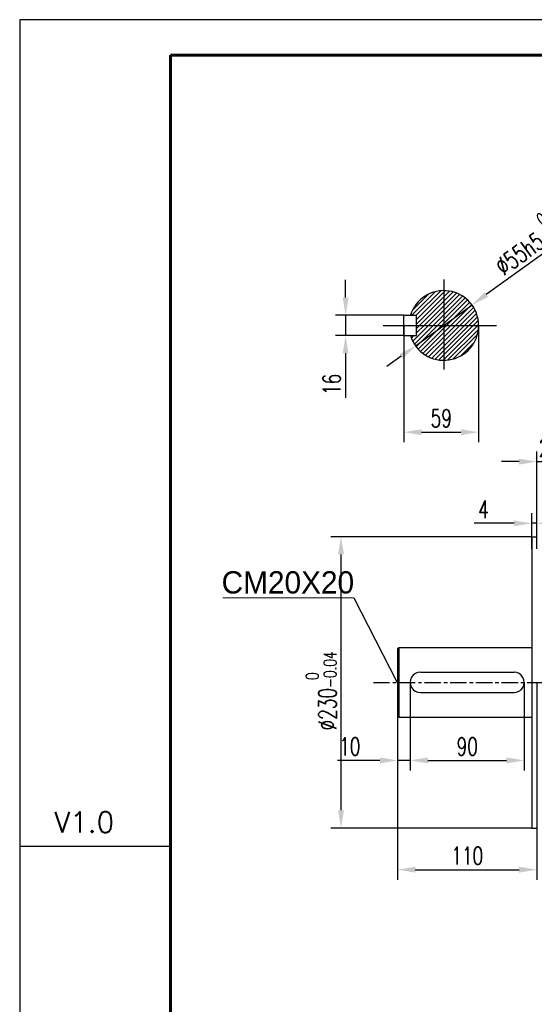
# Model space of a CAD drawing. Header units: inches. Extents: x -11650 to 8431, y -15911 to -4411.
# Tile 2 of 17: x -11650 to -11244, y -15382 to -14605. Entities that reach past the tile are written whole.
import ezdxf

# ---------------------------------------------------------------- set-up
doc = ezdxf.new("R2010")
doc.units = ezdxf.units.IN
doc.header["$MEASUREMENT"] = 0
doc.linetypes.add('CENTERX2', pattern=[20.32, 12.7, -2.54, 2.54, -2.54])
for name, color, linetype in [('图框1', 18, 'Continuous'), ('尺寸线', 7, 'Continuous'), ('细实线', 7, 'Continuous')]:
    doc.layers.add(name, color=color, linetype=linetype)
doc.layers.add('图框2', color=7, linetype='Continuous', lineweight=60)
doc.styles.add('SLDTEXTSTYLE0', font='txt')
doc.styles.add('SLDTEXTSTYLE4', font='txt', dxfattribs={"bigfont": 'bigfont'})
doc.styles.add('wldj', font='txt.shx', dxfattribs={"width": 0.7, "bigfont": 'INTECAD.SHX'})
doc.dimstyles.new('半径标注', dxfattribs={"dimscale": 4, "dimtxt": 3.5, "dimasz": 3.5, "dimexe": 2, "dimexo": 0, "dimgap": 1, "dimtad": 1, "dimdec": 3, "dimdsep": 46, "dimtxsty": 'wldj', "dimcen": 0.09, "dimclrd": 1, "dimclre": 1, "dimclrt": 3, "dimazin": 2, "dimtfac": 0.7, "dimtdec": 3, "dimtmove": 0, "dimatfit": 3, "dimfxl": 1, "dimtzin": 0, "dimarcsym": 0})
pattern_1 = [(45, (2977.2237, -1301.701), (-1.76776695, 1.76776695), [])]

# ---------------------------------------------------------------- blocks, each defined once
blk = doc.blocks.new('*D28')
at = {"color": 1, "lineweight": -2}
for p, q in [((-11245.93, -15022.65), (-11245.93, -14994.52)), ((-11241.93, -15022.65), (-11241.93, -14994.52)), ((-11259.93, -15002.52), (-11291.32, -15002.52)), ((-11241.93, -15002.52), (-11245.93, -15002.52)), ((-11227.93, -15002.52), (-11213.93, -15002.52))]:
    blk.add_line(p, q, dxfattribs=at)
at = {"color": 1}
for points in [[(-11259.93, -15000.18), (-11259.93, -15004.85), (-11245.93, -15002.52)], [(-11227.93, -15000.18), (-11227.93, -15004.85), (-11241.93, -15002.52)]]:
    blk.add_solid(points, dxfattribs=at)
at = {"layer": 'Defpoints', "color": 0}
for p in [(-11241.93, -15002.52), (-11245.93, -15022.65), (-11241.93, -15022.65)]:
    blk.add_point(p, dxfattribs=at)
at = {"color": 3, "insert": (-11284.05, -14991.52), "char_height": 14, "attachment_point": 5, "style": 'wldj'}
blk.add_mtext('4', dxfattribs=at)
blk = doc.blocks.new('*D29')
at = {"color": 1, "lineweight": -2}
for p, q in [((-11351.93, -15128.12), (-11351.93, -15284.03)), ((-11241.93, -15128.12), (-11241.93, -15284.03)), ((-11337.93, -15276.03), (-11255.93, -15276.03))]:
    blk.add_line(p, q, dxfattribs=at)
at = {"color": 1}
for points in [[(-11337.93, -15273.7), (-11337.93, -15278.37), (-11351.93, -15276.03)], [(-11255.93, -15273.7), (-11255.93, -15278.37), (-11241.93, -15276.03)]]:
    blk.add_solid(points, dxfattribs=at)
at = {"layer": 'Defpoints', "color": 0}
for p in [(-11351.93, -15128.12), (-11241.93, -15128.12), (-11241.93, -15276.03)]:
    blk.add_point(p, dxfattribs=at)
at = {"color": 3, "insert": (-11296.93, -15265.03), "char_height": 14, "attachment_point": 5, "style": 'wldj'}
blk.add_mtext('110', dxfattribs=at)
blk = doc.blocks.new('*D24')
at = {"color": 1, "lineweight": -2}
for p, q in [((-11341.93, -15128.12), (-11341.93, -15197.73)), ((-11251.93, -15128.12), (-11251.93, -15197.73)), ((-11327.93, -15189.73), (-11265.93, -15189.73))]:
    blk.add_line(p, q, dxfattribs=at)
at = {"color": 1}
for points in [[(-11327.93, -15187.4), (-11327.93, -15192.07), (-11341.93, -15189.73)], [(-11265.93, -15187.4), (-11265.93, -15192.07), (-11251.93, -15189.73)]]:
    blk.add_solid(points, dxfattribs=at)
at = {"layer": 'Defpoints', "color": 0}
for p in [(-11341.93, -15128.12), (-11251.93, -15128.12), (-11251.93, -15189.73)]:
    blk.add_point(p, dxfattribs=at)
at = {"color": 3, "insert": (-11296.93, -15178.73), "char_height": 14, "attachment_point": 5, "style": 'wldj'}
blk.add_mtext('90', dxfattribs=at)
blk = doc.blocks.new('*D25')
at = {"color": 1, "lineweight": -2}
for p, q in [((-11351.93, -15128.12), (-11351.93, -15197.73)), ((-11341.93, -15128.12), (-11341.93, -15197.73)), ((-11365.93, -15189.73), (-11399.36, -15189.73)), ((-11341.93, -15189.73), (-11351.93, -15189.73)), ((-11327.93, -15189.73), (-11313.93, -15189.73))]:
    blk.add_line(p, q, dxfattribs=at)
at = {"color": 1}
for points in [[(-11365.93, -15187.4), (-11365.93, -15192.07), (-11351.93, -15189.73)], [(-11327.93, -15187.4), (-11327.93, -15192.07), (-11341.93, -15189.73)]]:
    blk.add_solid(points, dxfattribs=at)
at = {"layer": 'Defpoints', "color": 0}
for p in [(-11351.93, -15128.12), (-11341.93, -15128.12), (-11351.93, -15189.73)]:
    blk.add_point(p, dxfattribs=at)
at = {"color": 3, "insert": (-11389.65, -15178.73), "char_height": 14, "attachment_point": 5, "style": 'wldj'}
blk.add_mtext('10', dxfattribs=at)
blk = doc.blocks.new('*D30')
at = {"color": 1, "lineweight": -2}
for p, q in [((-11245.93, -15013.12), (-11404.62, -15013.12)), ((-11396.62, -15027.12), (-11396.62, -15229.12)), ((-11245.93, -15243.12), (-11404.62, -15243.12))]:
    blk.add_line(p, q, dxfattribs=at)
at = {"color": 1}
for points in [[(-11398.95, -15027.12), (-11394.29, -15027.12), (-11396.62, -15013.12)], [(-11398.95, -15229.12), (-11394.29, -15229.12), (-11396.62, -15243.12)]]:
    blk.add_solid(points, dxfattribs=at)
at = {"layer": 'Defpoints', "color": 0}
for p in [(-11245.93, -15013.12), (-11396.62, -15243.12), (-11245.93, -15243.12)]:
    blk.add_point(p, dxfattribs=at)
at = {"color": 3, "insert": (-11412.29, -15134.88), "char_height": 14, "attachment_point": 5, "rotation": 90, "style": 'wldj'}
blk.add_mtext('%%c230{\\H10;\\S 0^ -0.04;}', dxfattribs=at)
blk = doc.blocks.new('*D34')
at = {"color": 1, "lineweight": -2}
for p, q in [((-11199.74, -14762.52), (-11281.83, -14821.93)), ((-11337.72, -14862.38), (-11293.17, -14830.14)), ((-11349.07, -14870.59), (-11360.41, -14878.8))]:
    blk.add_line(p, q, dxfattribs=at)
at = {"color": 1}
for points in [[(-11283.19, -14820.04), (-11280.46, -14823.82), (-11293.17, -14830.14)], [(-11350.43, -14868.7), (-11347.7, -14872.48), (-11337.72, -14862.38)]]:
    blk.add_solid(points, dxfattribs=at)
at = {"layer": 'Defpoints', "color": 0}
for p in [(-11293.17, -14830.14), (-11337.72, -14862.38)]:
    blk.add_point(p, dxfattribs=at)
at = {"color": 3, "insert": (-11244.3, -14775.43), "char_height": 14, "attachment_point": 5, "rotation": 35.89453, "style": 'wldj'}
blk.add_mtext('%%c55h5{\\H10;\\S 0^ -0.013;}', dxfattribs=at)
blk = doc.blocks.new('*D35')
at = {"color": 1, "lineweight": -2}
for p, q in [((-11346.95, -14846.26), (-11346.95, -14938.55)), ((-11287.95, -14846.26), (-11287.95, -14938.55)), ((-11332.95, -14930.55), (-11301.95, -14930.55))]:
    blk.add_line(p, q, dxfattribs=at)
at = {"color": 1}
for points in [[(-11332.95, -14928.22), (-11332.95, -14932.89), (-11346.95, -14930.55)], [(-11301.95, -14928.22), (-11301.95, -14932.89), (-11287.95, -14930.55)]]:
    blk.add_solid(points, dxfattribs=at)
at = {"layer": 'Defpoints', "color": 0}
for p in [(-11346.95, -14846.26), (-11287.95, -14846.26), (-11287.95, -14930.55)]:
    blk.add_point(p, dxfattribs=at)
at = {"color": 3, "insert": (-11317.45, -14919.55), "char_height": 14, "attachment_point": 5, "style": 'wldj'}
blk.add_mtext('59', dxfattribs=at)
blk = doc.blocks.new('*D36')
at = {"color": 1, "lineweight": -2}
for p, q in [((-11392.96, -14824.26), (-11392.96, -14810.26)), ((-11346.95, -14838.26), (-11400.96, -14838.26)), ((-11392.96, -14838.26), (-11392.96, -14854.26)), ((-11346.95, -14854.26), (-11400.96, -14854.26)), ((-11392.96, -14868.26), (-11392.96, -14903.33))]:
    blk.add_line(p, q, dxfattribs=at)
at = {"color": 1}
for points in [[(-11395.3, -14824.26), (-11390.63, -14824.26), (-11392.96, -14838.26)], [(-11395.3, -14868.26), (-11390.63, -14868.26), (-11392.96, -14854.26)]]:
    blk.add_solid(points, dxfattribs=at)
at = {"layer": 'Defpoints', "color": 0}
for p in [(-11346.95, -14838.26), (-11392.96, -14854.26), (-11346.95, -14854.26)]:
    blk.add_point(p, dxfattribs=at)
at = {"color": 3, "insert": (-11403.96, -14892.79), "char_height": 14, "attachment_point": 5, "rotation": 90, "style": 'wldj'}
blk.add_mtext('16', dxfattribs=at)
blk = doc.blocks.new('*D40')
at = {"color": 1, "lineweight": -2}
for p, q in [((-11241.93, -14996.12), (-11241.93, -14945.79)), ((-11221.93, -14996.12), (-11221.93, -14945.79)), ((-11255.93, -14953.79), (-11269.93, -14953.79)), ((-11241.93, -14953.79), (-11221.93, -14953.79)), ((-11207.93, -14953.79), (-11193.93, -14953.79))]:
    blk.add_line(p, q, dxfattribs=at)
at = {"color": 1}
for points in [[(-11255.93, -14951.45), (-11255.93, -14956.12), (-11241.93, -14953.79)], [(-11207.93, -14951.45), (-11207.93, -14956.12), (-11221.93, -14953.79)]]:
    blk.add_solid(points, dxfattribs=at)
at = {"layer": 'Defpoints', "color": 0}
for p in [(-11221.93, -14953.79), (-11241.93, -14996.12), (-11221.93, -14996.12)]:
    blk.add_point(p, dxfattribs=at)
at = {"color": 3, "insert": (-11231.93, -14942.79), "char_height": 14, "attachment_point": 5, "style": 'wldj'}
blk.add_mtext('20', dxfattribs=at)

msp = doc.modelspace()

# ---------------------------------------------------------------- hatches: boundary and pattern name
h = msp.add_hatch()
h.set_pattern_fill('ANSI31', color=256, scale=20, style=0)
h.set_pattern_definition(pattern_1)
h.paths.add_polyline_path([(-11315.446, -14818.7595, 0.33017444), (-11341.7566, -14838.2595), (-11336.946, -14838.2595), (-11336.946, -14846.2595), (-11315.446, -14846.2595)])
h = msp.add_hatch()
h.set_pattern_fill('ANSI31', color=256, scale=20, style=0)
h.set_pattern_definition(pattern_1)
h.paths.add_polyline_path([(-11315.446, -14818.7595), (-11315.446, -14846.2595), (-11287.946, -14846.2595, 0.41421356)])
h = msp.add_hatch()
h.set_pattern_fill('ANSI31', color=256, scale=20, style=0)
h.set_pattern_definition(pattern_1)
h.paths.add_polyline_path([(-11315.446, -14846.2595), (-11336.946, -14846.2595), (-11336.946, -14854.2595), (-11341.7566, -14854.2595, 0.33017444), (-11315.446, -14873.7595)])
h = msp.add_hatch()
h.set_pattern_fill('ANSI31', color=256, scale=20, style=0)
h.set_pattern_definition(pattern_1)
h.paths.add_polyline_path([(-11287.946, -14846.2595), (-11315.446, -14846.2595), (-11315.446, -14873.7595, 0.41421356)])

# ---------------------------------------------------------------- linework, layer by layer
for p, q in [((-11315.446, -14809.9473), (-11315.446, -14881.1185)), ((-11346.946, -14838.2595), (-11336.946, -14838.2595)), ((-11346.946, -14854.2595), (-11346.946, -14838.2595)), ((-11336.946, -14854.2595), (-11336.946, -14838.2595)), ((-11363.29, -14846.2595), (-11273.6944, -14846.2595)), ((-11346.946, -14854.2595), (-11336.946, -14854.2595)), ((-11245.9289, -15013.1191), (-11241.9289, -15013.1191)), ((-11245.9289, -15013.1191), (-11245.9289, -15243.1191)), ((-11351.9289, -15101.6191), (-11350.9289, -15100.6191)), ((-11351.9289, -15101.6191), (-11351.9289, -15154.6191)), ((-11351.9289, -15101.6191), (-11351.9289, -15154.6191)), ((-11350.9289, -15100.6191), (-11245.9289, -15100.6191)), ((-11350.9289, -15100.6191), (-11350.9289, -15155.6191)), ((-11333.9289, -15120.1191), (-11259.9202, -15120.1191)), ((-11333.9289, -15136.1191), (-11259.748, -15136.1171)), ((-11351.9289, -15154.6191), (-11350.9289, -15155.6191)), ((-11350.9289, -15155.6191), (-11245.9289, -15155.6191)), ((-11245.9289, -15243.1191), (-11241.9289, -15243.1191))]:
    msp.add_line(p, q)
at = {"color": 1, "linetype": 'CENTERX2'}
for p, q in [((-11371.0209, -15128.1191), (-11206.9289, -15128.1191)), ((-11330.7359, -15128.1191), (-10484.6241, -15128.1191))]:
    msp.add_line(p, q, dxfattribs=at)
msp.add_lwpolyline([(-11650.3997, -15911.2433), (-9818.0128, -15911.2433), (-9818.0128, -14604.8103), (-11650.3997, -14604.8103)], close=True)
at = {"lineweight": 0, "extrusion": (0, 1, 0), "elevation": -15061.4511}
msp.add_lwpolyline([(11490.0298, 0), (11386.5992, 0)], dxfattribs=at)
for centre, radius, start, end in [((-11315.446, -14846.2595), 27.5, 196.9123898, 163.0876102), ((-11333.9289, -15128.1191), 8, 89.9999963, 270.0031603), ((-11259.9289, -15128.1191), 8, 268.707364, 90.0625023)]:
    msp.add_arc(centre, radius, start, end)
at = {"layer": '图框2'}
for q in [(-9852.3058, -14632.9454), (-11531.2858, -15882.5454)]:
    msp.add_line((-11531.2858, -14632.9454), q, dxfattribs=at)
at = {"layer": '尺寸线'}
msp.add_line((-11386.5992, -15061.4511), (-11352.3789, -15128.1191), dxfattribs=at)
at = {"layer": '细实线'}
msp.add_line((-11531.2858, -15257.7454), (-11650.3997, -15257.7454), dxfattribs=at)

# ---------------------------------------------------------------- texts
at = {"insert": (-11490.9126, -15040.3311), "char_height": 17.6, "width": 113.142857, "attachment_point": 1, "style": 'SLDTEXTSTYLE0'}
msp.add_mtext('CM20X20', dxfattribs=at)
at = {"layer": '图框1', "color": 7, "insert": (-11637.7149, -15230.4105), "char_height": 16.29833, "attachment_point": 1, "style": 'SLDTEXTSTYLE4'}
msp.add_mtext(' V1.0', dxfattribs=at)

# ---------------------------------------------------------------- dimensions: what is measured, and where the dimension line sits
dim = msp.add_diameter_dim_2p(p1=(-11337.7237, -14862.3826), p2=(-11293.1683, -14830.1364), text='%%c55h5{\\H10;\\S 0^ -0.013;}', dimstyle='半径标注')
dim.commit()
dim.dimension.update_dxf_attribs({"geometry": '*D34', "text_midpoint": (-11244.2966, -14775.427)})
dim = msp.add_linear_dim(base=(-11392.9645, -14854.2595), p1=(-11346.946, -14838.2595), p2=(-11346.946, -14854.2595), angle=90, dimstyle='半径标注')
dim.commit()
dim.dimension.update_dxf_attribs({"geometry": '*D36', "text_midpoint": (-11403.9645, -14892.7928)})
dim = msp.add_linear_dim(base=(-11287.946, -14930.5547), p1=(-11346.946, -14846.2595), p2=(-11287.946, -14846.2595), dimstyle='半径标注')
dim.commit()
dim.dimension.update_dxf_attribs({"geometry": '*D35', "text_midpoint": (-11317.446, -14919.5547)})
dim = msp.add_linear_dim(base=(-11221.9316, -14953.7864), p1=(-11241.9289, -14996.1191), p2=(-11221.9316, -14996.1191), dimstyle='半径标注', override={"dimdec": 1})
dim.commit()
dim.dimension.update_dxf_attribs({"geometry": '*D40', "text_midpoint": (-11231.9303, -14953.7864), "dimtype": 160})
for base, p1, p2, picture, middle in [((-11241.9289, -15002.5154), (-11245.9289, -15022.6518), (-11241.9289, -15022.6518), '*D28', (-11284.0501, -15002.5154)), ((-11351.9289, -15189.732), (-11341.9289, -15128.1191), (-11351.9289, -15128.1191), '*D25', (-11389.6456, -15189.732)), ((-11241.9289, -15276.033), (-11351.9289, -15128.1191), (-11241.9289, -15128.1191), '*D29', (-11296.9289, -15276.033)), ((-11251.9289, -15189.732), (-11341.9289, -15128.1191), (-11251.9289, -15128.1191), '*D24', (-11296.9289, -15189.732))]:
    dim = msp.add_linear_dim(base=base, p1=p1, p2=p2, dimstyle='半径标注')
    dim.commit()
    dim.dimension.update_dxf_attribs({"geometry": picture, "text_midpoint": middle, "dimtype": 160})
dim = msp.add_linear_dim(base=(-11396.6191, -15243.1191), p1=(-11245.9289, -15013.1191), p2=(-11245.9289, -15243.1191), angle=90, text='%%c230{\\H10;\\S 0^ -0.04;}', dimstyle='半径标注')
dim.commit()
dim.dimension.update_dxf_attribs({"geometry": '*D30', "text_midpoint": (-11396.6191, -15134.879), "dimtype": 160})

doc.saveas('drawing.dxf')
